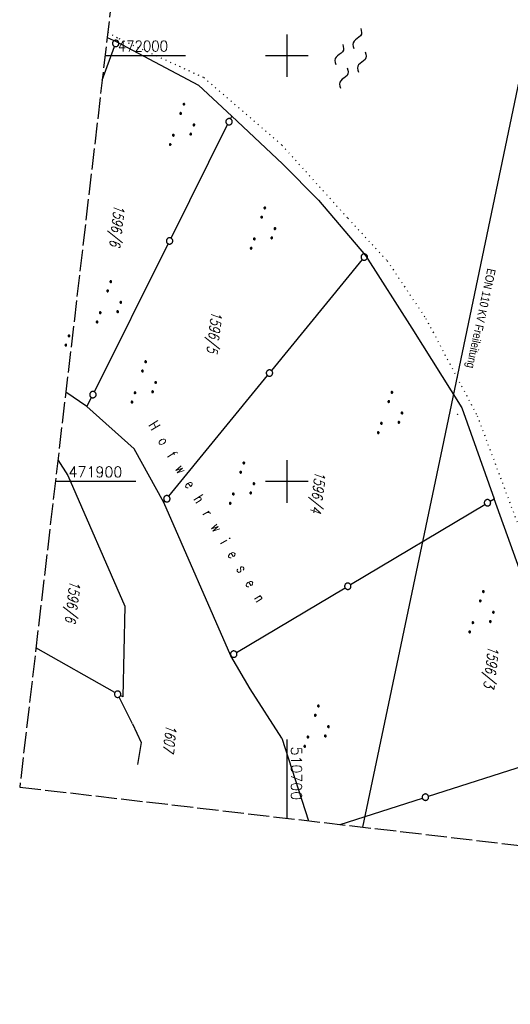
# Model space of a CAD drawing. Extents: x 510637 to 511182, y 471777 to 472747.
# Tile 1 of 42: x 510637 to 510752, y 471777 to 472008. Entities that reach past the tile are written whole.
import ezdxf
from ezdxf.enums import TextEntityAlignment as Align

# ---------------------------------------------------------------- set-up
doc = ezdxf.new("R2010")
doc.units = 0
doc.header["$LTSCALE"] = 10
doc.header["$MEASUREMENT"] = 0
for name, pattern in [('LT00', [0]), ('LT14', [0.6, 0.5, -0.1]), ('PUNKTX2_STR', [0.6, 0.1, -0.5])]:
    doc.linetypes.add(name, pattern=pattern)
doc.layers.get('0').update_dxf_attribs({"linetype": 'LT00'})
for name, color, linetype in [('--WASSER_GRENZE', 180, 'PUNKTX2_STR'), ('--WASSER_NUTZUNG', 180, 'Continuous'), ('DFK_BES-NAME', 255, 'LT00'), ('DFK_FLUR_NR', 250, 'LT00'), ('DFK_GZPKT', 250, 'LT00'), ('DFK_KATASTER', 250, 'LT00'), ('DFK_NUTZUNG', 250, 'LT00'), ('DFK_TOPO-SYM', 252, 'LT00'), ('STROM_FREILTG', 80, 'STROMFREILEITUNG'), ('STROM_TEXT', 80, 'Continuous'), ('V94_RASTER', 250, 'LT00')]:
    doc.layers.add(name, color=color, linetype=linetype)
doc.layers.add('-BLATT_94-RAND', color=7, linetype='LT14', plot=False)
doc.styles.get("Standard").update_dxf_attribs({"font": 'romans.shx'})
doc.styles.add('Strom', font='txt.shx')
doc.styles.add('Versorgungsltg', font='ARIAL.TTF', dxfattribs={"width": 0.8, "height": 2})
doc.linetypes.add('STROMFREILEITUNG', pattern='A,12.7,-5.5,["xx",Strom,S=2.5,R=0,X=-2.6,Y=-0.85],-4.35', length=22.55)

# ---------------------------------------------------------------- blocks, each defined once
blk = doc.blocks.new('SYMB7112')
at = {"color": 0, "linetype": 'ByBlock'}
for p, q in [((-0.13, 0.012919), (-0.13, -0.012919)), ((-0.125, -0.017105), (-0.125, 0.017105)), ((-0.12, 0.019164), (-0.12, -0.019164)), ((-0.115, -0.019796), (-0.115, 0.019796)), ((-0.11, 0.019164), (-0.11, -0.019164)), ((-0.105, -0.017105), (-0.105, 0.017105)), ((-0.1, 0.012919), (-0.1, -0.012919)), ((-0.095, -0.000126), (-0.095, 0.000146)), ((0.1, 0.012919), (0.1, -0.012919)), ((0.105, -0.017105), (0.105, 0.017105)), ((0.11, 0.019164), (0.11, -0.019164)), ((0.115, -0.019796), (0.115, 0.019796)), ((0.12, 0.019164), (0.12, -0.019164)), ((0.125, -0.017105), (0.125, 0.017105)), ((0.13, 0.012919), (0.13, -0.012919)), ((0.135, -0.000126), (0.135, 0.000146))]:
    blk.add_line(p, q, dxfattribs=at)
for points in [[(-0.095, 0), (-0.096981, 0.008678), (-0.10253, 0.015637), (-0.11055, 0.019499), (-0.11945, 0.019499), (-0.12747, 0.015637), (-0.133019, 0.008678), (-0.135, 0)], [(-0.135, 0), (-0.133019, -0.008678), (-0.12747, -0.015637), (-0.11945, -0.019499), (-0.11055, -0.019499), (-0.10253, -0.015637), (-0.096981, -0.008678), (-0.095, 0)], [(0.135, 0), (0.133019, 0.008678), (0.12747, 0.015637), (0.11945, 0.019499), (0.11055, 0.019499), (0.10253, 0.015637), (0.096981, 0.008678), (0.095, 0)], [(0.095, 0), (0.096981, -0.008678), (0.10253, -0.015637), (0.11055, -0.019499), (0.11945, -0.019499), (0.12747, -0.015637), (0.133019, -0.008678), (0.135, 0)]]:
    blk.add_lwpolyline(points, dxfattribs=at)
blk = doc.blocks.new('SYMB7301')
at = {"color": 0, "linetype": 'ByBlock'}
for p, q in [((-0.128693, 0), (0, 0.128693)), ((0, -0.128693), (-0.128693, 0)), ((0, 0.128693), (0.128693, 0)), ((0.128693, 0), (0, -0.128693)), ((0.000059, -0.009738), (0.000059, 0.009897)), ((-0.00901, -0.004339), (-0.002225, -0.009749))]:
    blk.add_line(p, q, dxfattribs=at)
for points in [[(-0.002225, 0.009749), (-0.00901, 0.004339), (-0.00901, -0.004339)], [(0.01, 0), (0.006235, 0.007818), (-0.002225, 0.009749)], [(-0.002225, -0.009749), (0.006235, -0.007818), (0.01, 0)]]:
    blk.add_lwpolyline(points, dxfattribs=at)
blk = doc.blocks.new('SYMB7010')
at = {"color": 0, "linetype": 'ByBlock'}
for points in [[(-0.031408, 0.499213), (-0.093728, 0.49134), (-0.15457, 0.475719), (-0.212975, 0.452595), (-0.268021, 0.422333), (-0.31884, 0.385411), (-0.36463, 0.342411), (-0.40467, 0.29401), (-0.438329, 0.240973), (-0.465074, 0.184136), (-0.484486, 0.124395), (-0.496256, 0.062692), (-0.5002, 0)], [(-0.5002, 0), (-0.496256, -0.062692), (-0.484486, -0.124395), (-0.465075, -0.184136), (-0.438329, -0.240973), (-0.404671, -0.29401), (-0.36463, -0.342411), (-0.31884, -0.385411), (-0.268021, -0.422333), (-0.212975, -0.452595), (-0.154571, -0.475719), (-0.093728, -0.49134), (-0.031408, -0.499213), (0.031408, -0.499213)], [(0.5002, 0), (0.496256, 0.062692), (0.484485, 0.124395), (0.465074, 0.184136), (0.438329, 0.240973), (0.40467, 0.29401), (0.36463, 0.342411), (0.31884, 0.385411), (0.268021, 0.422333), (0.212975, 0.452595), (0.15457, 0.475719), (0.093728, 0.49134), (0.031408, 0.499213), (-0.031408, 0.499213)], [(0.031408, -0.499213), (0.093728, -0.491341), (0.15457, -0.475719), (0.212975, -0.452595), (0.268021, -0.422333), (0.31884, -0.385411), (0.36463, -0.342411), (0.404671, -0.294011), (0.438329, -0.240974), (0.465075, -0.184136), (0.484486, -0.124395), (0.496256, -0.062692), (0.500201, 0)]]:
    blk.add_lwpolyline(points, dxfattribs=at)
blk = doc.blocks.new('SYMB7250')
at = {"color": 0, "linetype": 'ByBlock'}
for points in [[(-0.25, 0.28), (-0.208333, 0.308889), (-0.166667, 0.331111), (-0.125, 0.34), (-0.083333, 0.331111), (-0.041667, 0.308889), (0, 0.28)], [(0, 0.28), (0.041667, 0.251111), (0.083333, 0.228889), (0.125, 0.22), (0.166667, 0.228889), (0.208333, 0.251111), (0.25, 0.28)], [(-0.74, 0), (-0.698333, 0.028889), (-0.656667, 0.051111), (-0.615, 0.06), (-0.573333, 0.051111), (-0.531667, 0.028889), (-0.49, 0)], [(-0.49, 0), (-0.448333, -0.028889), (-0.406667, -0.051111), (-0.365, -0.06), (-0.323333, -0.051111), (-0.281667, -0.028889), (-0.24, 0)], [(0.24, 0), (0.281667, 0.028889), (0.323333, 0.051111), (0.365, 0.06), (0.406667, 0.051111), (0.448333, 0.028889), (0.49, 0)], [(0.49, 0), (0.531667, -0.028889), (0.573333, -0.051111), (0.615, -0.06), (0.656667, -0.051111), (0.698333, -0.028889), (0.74, 0)], [(-0.25, -0.28), (-0.208333, -0.251111), (-0.166667, -0.228889), (-0.125, -0.22), (-0.083333, -0.228889), (-0.041667, -0.251111), (0, -0.28)], [(0, -0.28), (0.041667, -0.308889), (0.083333, -0.331111), (0.125, -0.34), (0.166667, -0.331111), (0.208333, -0.308889), (0.25, -0.28)]]:
    blk.add_lwpolyline(points, dxfattribs=at)
blk = doc.blocks.new('SYMB7111')
at = {"color": 0, "linetype": 'ByBlock'}
for p, q in [((-0.13, 0.202919), (-0.13, 0.177081)), ((-0.125, 0.172895), (-0.125, 0.207105)), ((-0.12, 0.209164), (-0.12, 0.170836)), ((-0.115, 0.170204), (-0.115, 0.209796)), ((-0.11, 0.209164), (-0.11, 0.170836)), ((-0.105, 0.172895), (-0.105, 0.207105)), ((-0.1, 0.202919), (-0.1, 0.177081)), ((-0.095, 0.189874), (-0.095, 0.190146)), ((0.1, 0.202919), (0.1, 0.177081)), ((0.105, 0.172895), (0.105, 0.207105)), ((0.11, 0.209164), (0.11, 0.170836)), ((0.115, 0.170204), (0.115, 0.209796)), ((0.12, 0.209164), (0.12, 0.170836)), ((0.125, 0.172895), (0.125, 0.207105)), ((0.13, 0.202919), (0.13, 0.177081)), ((0.135, 0.189874), (0.135, 0.190146)), ((-0.515, -0.177081), (-0.515, -0.202919)), ((-0.51, -0.207105), (-0.51, -0.172895)), ((-0.505, -0.170836), (-0.505, -0.209164)), ((-0.5, -0.209796), (-0.5, -0.170204)), ((-0.495, -0.170836), (-0.495, -0.209164)), ((-0.49, -0.207105), (-0.49, -0.172895)), ((-0.485, -0.177081), (-0.485, -0.202919)), ((-0.48, -0.190126), (-0.48, -0.189854)), ((-0.285, -0.177081), (-0.285, -0.202919)), ((-0.28, -0.207105), (-0.28, -0.172895)), ((-0.275, -0.170836), (-0.275, -0.209164)), ((-0.27, -0.209796), (-0.27, -0.170204)), ((-0.265, -0.170836), (-0.265, -0.209164)), ((-0.26, -0.207105), (-0.26, -0.172895)), ((-0.255, -0.177081), (-0.255, -0.202919)), ((-0.25, -0.190126), (-0.25, -0.189854)), ((0.255, -0.177081), (0.255, -0.202919)), ((0.26, -0.207105), (0.26, -0.172895)), ((0.265, -0.170836), (0.265, -0.209164)), ((0.27, -0.209796), (0.27, -0.170204)), ((0.275, -0.170836), (0.275, -0.209164)), ((0.28, -0.207105), (0.28, -0.172895)), ((0.285, -0.177081), (0.285, -0.202919)), ((0.29, -0.190126), (0.29, -0.189854)), ((0.485, -0.177081), (0.485, -0.202919)), ((0.49, -0.207105), (0.49, -0.172895)), ((0.495, -0.170836), (0.495, -0.209164)), ((0.5, -0.209796), (0.5, -0.170204)), ((0.505, -0.170836), (0.505, -0.209164)), ((0.51, -0.207105), (0.51, -0.172895)), ((0.515, -0.177081), (0.515, -0.202919)), ((0.52, -0.190126), (0.52, -0.189854))]:
    blk.add_line(p, q, dxfattribs=at)
for points in [[(-0.095, 0.19), (-0.096981, 0.198678), (-0.10253, 0.205637), (-0.11055, 0.209499), (-0.11945, 0.209499), (-0.12747, 0.205637), (-0.133019, 0.198678), (-0.135, 0.19), (-0.133019, 0.181322), (-0.12747, 0.174363), (-0.11945, 0.170501), (-0.11055, 0.170501), (-0.10253, 0.174363), (-0.096981, 0.181322), (-0.095, 0.19)], [(0.135, 0.19), (0.133019, 0.198678), (0.12747, 0.205637), (0.11945, 0.209499), (0.11055, 0.209499), (0.10253, 0.205637), (0.096981, 0.198678), (0.095, 0.19), (0.096981, 0.181322), (0.10253, 0.174363), (0.11055, 0.170501), (0.11945, 0.170501), (0.12747, 0.174363), (0.133019, 0.181322), (0.135, 0.19)], [(-0.48, -0.19), (-0.481981, -0.181322), (-0.48753, -0.174363), (-0.49555, -0.170501), (-0.50445, -0.170501), (-0.51247, -0.174363), (-0.518019, -0.181322), (-0.52, -0.19), (-0.518019, -0.198678), (-0.51247, -0.205637), (-0.50445, -0.209499), (-0.49555, -0.209499), (-0.48753, -0.205637), (-0.481981, -0.198678), (-0.48, -0.19)], [(-0.25, -0.19), (-0.251981, -0.181322), (-0.25753, -0.174363), (-0.26555, -0.170501), (-0.27445, -0.170501), (-0.28247, -0.174363), (-0.288019, -0.181322), (-0.29, -0.19), (-0.288019, -0.198678), (-0.28247, -0.205637), (-0.27445, -0.209499), (-0.26555, -0.209499), (-0.25753, -0.205637), (-0.251981, -0.198678), (-0.25, -0.19)], [(0.29, -0.19), (0.288019, -0.181322), (0.28247, -0.174363), (0.27445, -0.170501), (0.26555, -0.170501), (0.25753, -0.174363), (0.251981, -0.181322), (0.25, -0.19), (0.251981, -0.198678), (0.25753, -0.205637), (0.26555, -0.209499), (0.27445, -0.209499), (0.28247, -0.205637), (0.288019, -0.198678), (0.29, -0.19)], [(0.52, -0.19), (0.518019, -0.181322), (0.51247, -0.174363), (0.50445, -0.170501), (0.49555, -0.170501), (0.48753, -0.174363), (0.481981, -0.181322), (0.48, -0.19), (0.481981, -0.198678), (0.48753, -0.205637), (0.49555, -0.209499), (0.50445, -0.209499), (0.51247, -0.205637), (0.518019, -0.198678), (0.52, -0.19)]]:
    blk.add_lwpolyline(points, dxfattribs=at)

msp = doc.modelspace()

# ---------------------------------------------------------------- linework, layer by layer
at = {"layer": '--WASSER_GRENZE', "ltscale": 0.2}
msp.add_line((510657.96, 472005.53), (510660.57, 472004), dxfattribs=at)
msp.add_lwpolyline([(510660.57, 472004), (510680.48, 471994.88), (510698.84, 471979), (510714.34, 471961.8), (510723.58, 471951.82), (510732.65, 471938.29), (510744.72, 471915.43), (510758.92, 471877.58), (510767.7, 471856.1), (510772.02, 471842.57), (510774.82, 471821.47), (510776.33, 471813.75), (510776.82, 471811.96)], dxfattribs=at)
at = {"layer": '-BLATT_94-RAND'}
msp.add_lwpolyline([(510744.52, 472747.01), (510637.26, 471828.25), (511074.29, 471777.23), (511181.55, 472695.99), (510744.52, 472747.01)], dxfattribs=at)
at = {"layer": 'DFK_KATASTER'}
for p, q in [((510657.8, 472004.24), (510659.93, 472003.29)), ((510659.93, 472003.29), (510679.25, 471993.08)), ((510656.63, 471994.21), (510659.54, 472002.17)), ((510679.25, 471993.08), (510687.09, 471985.82)), ((510686.76, 471985.15), (510687.09, 471985.82)), ((510687.09, 471985.82), (510698.98, 471974.62)), ((510672.8, 471957.16), (510686.1, 471983.81)), ((510698.98, 471974.62), (510707.41, 471966.04)), ((510707.41, 471966.04), (510718.5, 471953.09)), ((510654.8, 471921.08), (510672.13, 471955.82)), ((510718.5, 471953.09), (510729.37, 471935.97)), ((510717.71, 471952.12), (510696.4, 471926.04)), ((510729.37, 471935.97), (510741.09, 471917.27)), ((510672.29, 471896.52), (510695.46, 471924.88)), ((510653.05, 471917.58), (510648.09, 471921)), ((510653.05, 471917.58), (510654.13, 471919.74)), ((510664.14, 471907.64), (510653.05, 471917.58)), ((510741.09, 471917.27), (510748.68, 471895.92)), ((510671.09, 471895.05), (510664.14, 471907.64)), ((510646.23, 471905.1), (510648.53, 471901.4)), ((510648.53, 471901.4), (510661.95, 471870.71)), ((510671.09, 471895.05), (510671.34, 471895.36)), ((510686.88, 471859.07), (510671.09, 471895.05)), ((510714.96, 471875.79), (510746.49, 471894.62)), ((510747.78, 471895.38), (510748.68, 471895.92)), ((510761.18, 471861.11), (510748.68, 471895.92)), ((510688.17, 471859.84), (510713.68, 471875.03)), ((510661.95, 471870.71), (510661.52, 471849.42)), ((510659.62, 471850.42), (510641.07, 471860.91)), ((510691.36, 471851.33), (510686.88, 471859.07)), ((510686.88, 471859.07), (510686.88, 471859.07)), ((510698.81, 471839.73), (510691.36, 471851.33)), ((510663.77, 471843.09), (510660.61, 471849.38)), ((510661.52, 471849.42), (510660.94, 471849.71)), ((510663.77, 471843.09), (510665.82, 471838.68)), ((510698.81, 471839.73), (510705.11, 471820.33)), ((510665.82, 471838.68), (510664.93, 471833.52)), ((510733.26, 471826.1), (510764.41, 471836.07)), ((510712.54, 471819.46), (510731.84, 471825.64))]:
    msp.add_line(p, q, dxfattribs=at)
at = {"layer": 'STROM_FREILTG', "ltscale": 0.1}
msp.add_lwpolyline([(510905.66, 472728.2), (510864.67, 472516.83), (510814.09, 472278.91), (510736.48, 471907.84), (510717.74, 471818.86)], dxfattribs=at)
at = {"layer": 'V94_RASTER'}
for p, q in [((510700, 472005), (510700, 471995)), ((510657.31, 472000), (510676.22, 472000)), ((510695, 472000), (510705, 472000)), ((510700, 471905), (510700, 471895)), ((510664.54, 471900), (510645.63, 471900)), ((510705, 471900), (510695, 471900)), ((510700, 471839.43), (510700, 471820.93))]:
    msp.add_line(p, q, dxfattribs=at)

# ---------------------------------------------------------------- block references
at = {"layer": '--WASSER_NUTZUNG', "xscale": 9.99999999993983, "yscale": 10.00000000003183, "zscale": 10, "rotation": 251.2882999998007}
msp.add_blockref('SYMB7250', (510714.97, 471999.39), dxfattribs=at)
at = {"layer": 'DFK_GZPKT', "xscale": 1.499999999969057, "yscale": 1.5, "zscale": 1.5, "rotation": 251.2881100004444}
for p in [(510659.8, 472002.87), (510686.43, 471984.48), (510672.46, 471956.49), (510718.18, 471952.7), (510695.93, 471925.46), (510654.46, 471920.41), (510671.82, 471895.94), (510747.13, 471895), (510714.32, 471875.41), (510687.53, 471859.46), (510660.27, 471850.05), (510732.55, 471825.87)]:
    msp.add_blockref('SYMB7010', p, dxfattribs=at)
at = {"layer": 'DFK_NUTZUNG', "xscale": 10, "yscale": 10, "zscale": 10, "rotation": 251.28826}
for name, p in [('SYMB7111', (510676.01, 471983.26)), ('SYMB7111', (510695.03, 471958.91)), ('SYMB7111', (510658.84, 471941.59)), ('SYMB7112', (510648.46, 471933.11)), ('SYMB7111', (510667.03, 471922.77)), ('SYMB7111', (510724.88, 471915.6)), ('SYMB7111', (510690.1, 471899.01)), ('SYMB7111', (510746.36, 471868.81)), ('SYMB7111', (510707.61, 471841.94))]:
    msp.add_blockref(name, p, dxfattribs=at)
at = {"layer": 'DFK_TOPO-SYM', "xscale": 0.1, "yscale": 0.1, "zscale": 0.1, "rotation": 359.99968}
msp.add_blockref('SYMB7301', (510740.05, 471915.77), dxfattribs=at)

# ---------------------------------------------------------------- texts
at = {"layer": 'DFK_BES-NAME', "width": 0.75}
msp.add_text('H  o  f  w  e  h  r  w  i  e  s  e  n', height=2.5, rotation=-58.5589, dxfattribs=at).set_placement((510667.39, 471913.26))
at = {"layer": 'DFK_FLUR_NR', "oblique": 13.754, "width": 0.75}
for s, p in [('1596/6', (510659.48, 471965.13)), ('1596/5', (510682.32, 471940.11)), ('1596/4', (510706.65, 471902.55)), ('1596/6', (510649.04, 471876.84)), ('1596/3', (510747.34, 471861.49)), ('1607', (510671.68, 471843.01))]:
    msp.add_text(s, height=2.5, rotation=263.3409, dxfattribs=at).set_placement(p)
at = {"layer": 'STROM_TEXT', "style": 'Versorgungsltg', "width": 0.8}
msp.add_text('EON 110 KV Freileitung', height=2, rotation=257.9553, dxfattribs=at).set_placement((510744.64, 471938.49), align=Align.CENTER)
at = {"layer": 'V94_RASTER'}
for s, rotation, width, p in [(' 472000', 0.0005, 0.918, (510658.72, 472001)), (' 471900', 0.0005, 0.983, (510647.04, 471901)), (' 510700', 270.0005, 0.979, (510701, 471839.43))]:
    msp.add_text(s, height=2.5, rotation=rotation, dxfattribs=dict(at, width=width)).set_placement(p)

doc.saveas('drawing.dxf')
